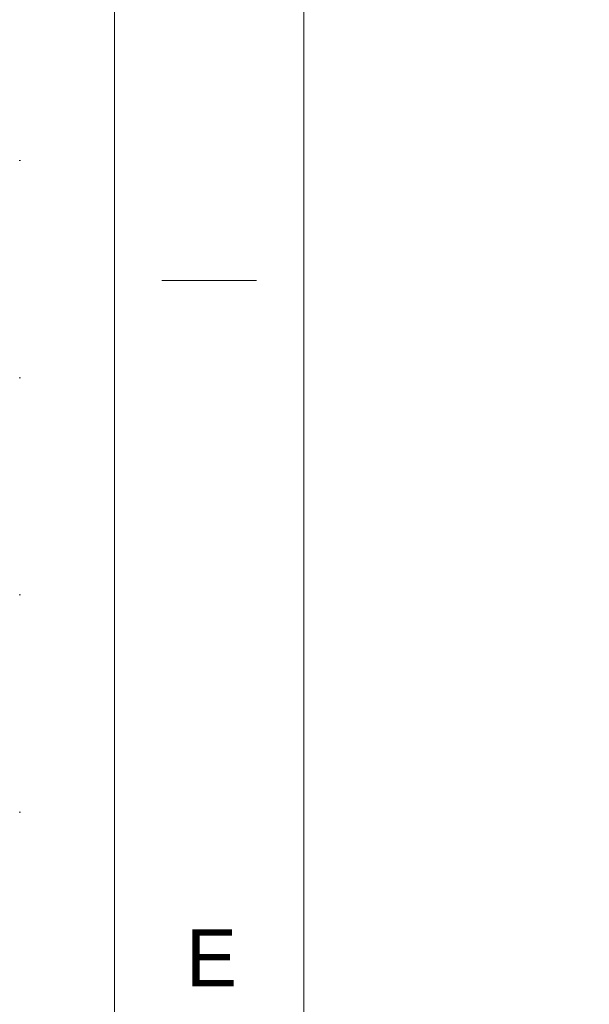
# Model space of a CAD drawing. Header units: millimetres. Extents: x 53746 to 116821, y -810352 to -765802.
# Tile 8 of 256: x 53746 to 56000, y -790942 to -787045. Entities that reach past the tile are written whole.
import ezdxf

# ---------------------------------------------------------------- set-up
doc = ezdxf.new("R2010")
doc.units = ezdxf.units.MM
doc.header["$MEASUREMENT"] = 0
doc.linetypes.add('DGN Style 1', pattern=[859.776004, 1.430576, -858.345429])
doc.layers.add('Main Cradle Rails', color=7, linetype='Continuous', lineweight=0)
doc.styles.add('Style-ENGINEERING', font='ENGINEERING.shx')

# ---------------------------------------------------------------- blocks, each defined once
blk = doc.blocks.new('*U66')
blk.add_line((-408.047, 0.03), (-413.047, 0.03))
at = {"color": 7, "linetype": 'Continuous', "lineweight": 0, "flags": 128}
blk.add_lwpolyline([(-415.547, 292.03), (415.453, 292.03), (415.453, -291.97), (-415.547, -291.97), (-415.547, 292.03)], close=True, dxfattribs=at)
at = {"color": 7, "linetype": 'Continuous', "lineweight": 13, "flags": 128}
blk.add_lwpolyline([(-405.547, 282.03), (405.453, 282.03), (405.453, -281.97), (-405.547, -281.97), (-405.547, 282.03)], close=True, dxfattribs=at)
at = {"insert": (-410.422, -35.72), "char_height": 3, "attachment_point": 5, "line_spacing_factor": 1.2, "style": 'Style-ENGINEERING'}
blk.add_mtext('E', dxfattribs=at)
blk = doc.blocks.new('*U57')
at = {"color": 7, "linetype": 'DGN Style 1', "lineweight": 0, "flags": 128}
blk.add_lwpolyline([(-31537.5, 22275), (31537.5, 22275), (31537.5, -22275), (-31537.5, -22275), (-31537.5, 22275)], close=True, dxfattribs=at)
at = {"xscale": 74.99999999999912, "yscale": 74.99999999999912, "zscale": 74.99999999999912}
blk.add_blockref('*U66', (3.5, -2.2), dxfattribs=at)

msp = doc.modelspace()

# ---------------------------------------------------------------- block references
at = {"layer": 'Main Cradle Rails', "color": 7, "linetype": 'Continuous', "lineweight": 0}
msp.add_blockref('*U57', (85283.05, -788076.95), dxfattribs=at)

doc.saveas('drawing.dxf')
